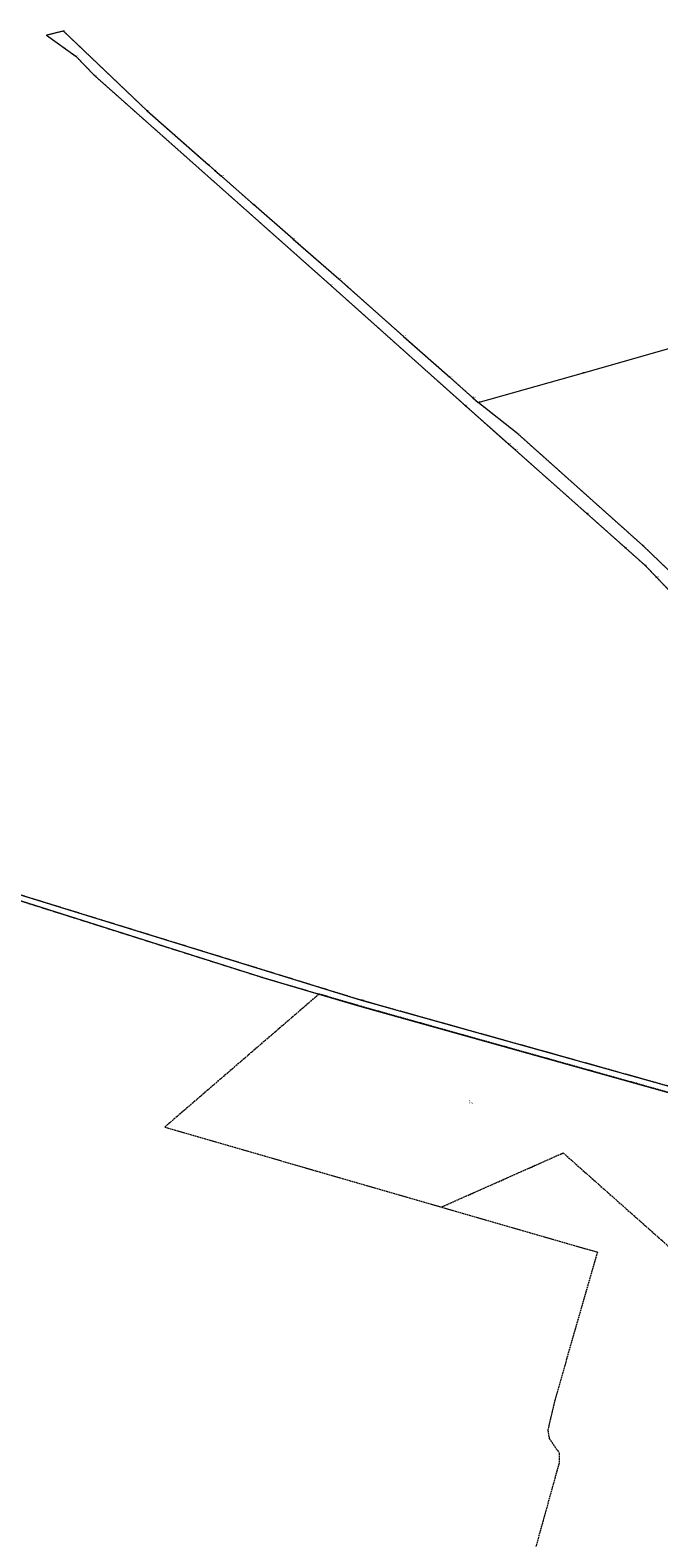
# Model space of a CAD drawing. Header units: metres. Extents: x 6524698 to 6533081, y 5883213 to 5896811.
# Tile 25 of 131: x 6528183 to 6528706, y 5887066 to 5888321. Entities that reach past the tile are written whole.
import ezdxf
from ezdxf.enums import TextEntityAlignment as Align

# ---------------------------------------------------------------- set-up
doc = ezdxf.new("R2010")
doc.units = ezdxf.units.M
for name, pattern in [('mapa zasadnicza$0$219-500', [0]), ('mapa zasadnicza$0$egkk-500', [2, 1.5, -0.5]), ('mapa zasadnicza$0$egug-500', [1, 0.5, -0.5])]:
    doc.linetypes.add(name, pattern=pattern)
for name, color, linetype in [('mapa zasadnicza$0$202-punkt graniczny', 7, 'Continuous'), ('mapa zasadnicza$0$202-punkt graniczny-Atr103', 7, 'Continuous'), ('mapa zasadnicza$0$202-punkt graniczny-Atr104', 7, 'Continuous'), ('mapa zasadnicza$0$203-punkt graniczny', 7, 'Continuous'), ('mapa zasadnicza$0$203-punkt graniczny-Atr103', 7, 'Continuous'), ('mapa zasadnicza$0$203-punkt graniczny-Atr104', 7, 'Continuous'), ('mapa zasadnicza$0$209-oznaczenie konturu klasyfikacyjnego', 7, 'Continuous'), ('mapa zasadnicza$0$210-oznaczenie konturu użytku gruntowego', 7, 'Continuous'), ('mapa zasadnicza$0$211-numer działki ewidencyjnej', 7, 'Continuous'), ('mapa zasadnicza$0$217-kontur klasyfikacyjny', 7, 'Continuous'), ('mapa zasadnicza$0$218-kontur użytku gruntowego', 7, 'Continuous'), ('mapa zasadnicza$0$219-działka ewidencyjna', 7, 'Continuous')]:
    doc.layers.add(name, color=color, linetype=linetype)
doc.styles.add('mapa zasadnicza$0$STANDARD', font='Working1250', dxfattribs={"width": 0.75})

# ---------------------------------------------------------------- blocks, each defined once
blk = doc.blocks.new('mapa zasadnicza$0$203')
at = {"linetype": 'Continuous', "lineweight": 0}
h = blk.add_hatch(color=0, dxfattribs=at)
edge = h.paths.add_edge_path()
edge.add_arc((0, 0), 0.045, 0, 360)
blk = doc.blocks.new('mapa zasadnicza$0$202')
at = {"color": 0, "linetype": 'Continuous', "lineweight": 0}
blk.add_circle((0, 0), 0.25, dxfattribs=at)

msp = doc.modelspace()

# ---------------------------------------------------------------- linework, layer by layer
at = {"layer": 'mapa zasadnicza$0$217-kontur klasyfikacyjny', "color": 92, "linetype": 'mapa zasadnicza$0$egkk-500', "lineweight": 18, "flags": 128}
for points in [[(6528423.05, 5887518.56), (6528294.7, 5887407.9)], [(6528456.79, 5887508.62), (6528423.05, 5887518.56)], [(6528773.05, 5887420.04), (6528456.79, 5887508.62)], [(6528294.7, 5887407.9), (6528369.62, 5887386.21)], [(6528369.62, 5887386.21), (6528421.17, 5887371.24)], [(6528524.77, 5887341.34), (6528626.12, 5887386.37)], [(6528626.12, 5887386.37), (6528757.02, 5887270.27)], [(6528421.17, 5887371.24), (6528524.77, 5887341.34)], [(6528524.77, 5887341.34), (6528645.46, 5887306.5)], [(6528645.46, 5887306.5), (6528654.51, 5887303.9)], [(6528654.51, 5887303.9), (6528619.12, 5887180.59)], [(6528619.12, 5887180.59), (6528613.28, 5887155.68)], [(6528613.28, 5887155.68), (6528614.54, 5887148.79)], [(6528614.54, 5887148.79), (6528622.84, 5887136.44)], [(6528622.84, 5887136.44), (6528622.63, 5887128.11)], [(6528622.63, 5887128.11), (6528617.88, 5887111.02)], [(6528617.88, 5887111.02), (6528596.67, 5887034.71)]]:
    msp.add_lwpolyline(points, dxfattribs=at)
at = {"layer": 'mapa zasadnicza$0$218-kontur użytku gruntowego', "color": 3, "linetype": 'mapa zasadnicza$0$egug-500', "lineweight": 18, "flags": 128}
for points in [[(6528210.45, 5888319.8), (6528196.27, 5888316.29)], [(6528196.27, 5888316.29), (6528204.51, 5888310.42)], [(6528204.51, 5888310.42), (6528220.91, 5888298.72)], [(6528224.19, 5888306.7), (6528210.45, 5888319.8)], [(6528220.91, 5888298.72), (6528236.11, 5888282.89)], [(6528273.67, 5888259.52), (6528224.19, 5888306.7)], [(6528236.11, 5888282.89), (6528432.16, 5888108.72)], [(6528279.98, 5888253.5), (6528273.67, 5888259.52)], [(6528330.98, 5888208.61), (6528279.98, 5888253.5)], [(6528336.37, 5888203.85), (6528330.98, 5888208.61)], [(6528341.78, 5888199.09), (6528336.37, 5888203.85)], [(6528368.51, 5888175.56), (6528341.78, 5888199.09)], [(6528401.6, 5888146.7), (6528368.51, 5888175.56)], [(6528439.34, 5888113.55), (6528401.6, 5888146.7)], [(6528493.31, 5888065.74), (6528439.34, 5888113.55)], [(6528432.16, 5888108.72), (6528544.87, 5888008.09)], [(6528500.69, 5888059.2), (6528493.31, 5888065.74)], [(6528531.74, 5888031.7), (6528500.69, 5888059.2)], [(6528550.94, 5888014.68), (6528531.74, 5888031.7)], [(6528555.44, 5888010.71), (6528550.94, 5888014.68)], [(6528588.47, 5887984.7), (6528555.44, 5888010.71)], [(6528544.87, 5888008.09), (6528580.73, 5887976.22)], [(6528607.95, 5887967.28), (6528588.47, 5887984.7)], [(6528580.73, 5887976.22), (6528586.35, 5887971.22)], [(6528586.35, 5887971.22), (6528600.26, 5887958.85)], [(6528600.26, 5887958.85), (6528645.83, 5887918.33)], [(6528664.74, 5887916.46), (6528607.95, 5887967.28)], [(6528645.83, 5887918.33), (6528648.76, 5887915.72)], [(6528648.76, 5887915.72), (6528677.92, 5887889.8)], [(6528668.87, 5887912.77), (6528664.74, 5887916.46)], [(6528692.26, 5887891.84), (6528668.87, 5887912.77)], [(6528677.92, 5887889.8), (6528694.34, 5887875.2)], [(6528711.36, 5887873.52), (6528692.26, 5887891.84)], [(6528694.34, 5887875.2), (6528703.66, 5887865.42)], [(6528703.66, 5887865.42), (6528720.63, 5887847.63)], [(6528168.88, 5887597.95), (6528374.17, 5887532.97)], [(6528436.17, 5887520.17), (6528169.2, 5887602.67)], [(6528374.17, 5887532.97), (6528423.05, 5887518.56)], [(6528458.07, 5887513.4), (6528436.17, 5887520.17)], [(6528423.05, 5887518.56), (6528294.7, 5887407.9)], [(6528456.79, 5887508.62), (6528423.05, 5887518.56)], [(6528773.05, 5887420.04), (6528456.79, 5887508.62)], [(6528611.4, 5887470.52), (6528458.07, 5887513.4)], [(6528767.04, 5887426.99), (6528611.4, 5887470.52)], [(6528294.7, 5887407.9), (6528369.62, 5887386.21)], [(6528369.62, 5887386.21), (6528421.17, 5887371.24)], [(6528524.77, 5887341.34), (6528626.12, 5887386.37)], [(6528626.12, 5887386.37), (6528757.02, 5887270.27)], [(6528421.17, 5887371.24), (6528524.77, 5887341.34)], [(6528524.77, 5887341.34), (6528645.46, 5887306.5)], [(6528645.46, 5887306.5), (6528654.51, 5887303.9)], [(6528654.51, 5887303.9), (6528619.12, 5887180.59)], [(6528619.12, 5887180.59), (6528613.28, 5887155.68)], [(6528613.28, 5887155.68), (6528614.54, 5887148.79)], [(6528614.54, 5887148.79), (6528622.84, 5887136.44)], [(6528622.84, 5887136.44), (6528622.63, 5887128.11)], [(6528622.63, 5887128.11), (6528617.88, 5887111.02)], [(6528617.88, 5887111.02), (6528596.67, 5887034.71)]]:
    msp.add_lwpolyline(points, dxfattribs=at)
at = {"layer": 'mapa zasadnicza$0$219-działka ewidencyjna', "color": 7, "linetype": 'mapa zasadnicza$0$219-500', "lineweight": 18, "flags": 128}
for points in [[(6528210.45, 5888319.8), (6528196.27, 5888316.29)], [(6528196.27, 5888316.29), (6528220.91, 5888298.72)], [(6528210.45, 5888319.8), (6528279.98, 5888253.5)], [(6528220.91, 5888298.72), (6528236.11, 5888282.89)], [(6528432.16, 5888108.72), (6528236.11, 5888282.89)], [(6528279.98, 5888253.5), (6528330.98, 5888208.61)], [(6528336.37, 5888203.85), (6528330.98, 5888208.61)], [(6528336.37, 5888203.85), (6528341.78, 5888199.09)], [(6528368.51, 5888175.56), (6528341.78, 5888199.09)], [(6528401.6, 5888146.7), (6528368.51, 5888175.56)], [(6528401.6, 5888146.7), (6528439.34, 5888113.55)], [(6528439.34, 5888113.55), (6528493.31, 5888065.74)], [(6528432.16, 5888108.72), (6528544.87, 5888008.09)], [(6528642.92, 5888035.55), (6528812.94, 5888083.84)], [(6528493.31, 5888065.74), (6528531.74, 5888031.7)], [(6528555.44, 5888010.71), (6528642.92, 5888035.55)], [(6528531.74, 5888031.7), (6528550.94, 5888014.68)], [(6528550.94, 5888014.68), (6528555.44, 5888010.71)], [(6528588.47, 5887984.7), (6528555.44, 5888010.71)], [(6528580.73, 5887976.22), (6528544.87, 5888008.09)], [(6528588.47, 5887984.7), (6528692.26, 5887891.84)], [(6528586.35, 5887971.22), (6528580.73, 5887976.22)], [(6528586.35, 5887971.22), (6528645.83, 5887918.33)], [(6528645.83, 5887918.33), (6528677.92, 5887889.8)], [(6528694.34, 5887875.2), (6528677.92, 5887889.8)], [(6528692.26, 5887891.84), (6528726.71, 5887858.79)], [(6528694.34, 5887875.2), (6528703.66, 5887865.42)], [(6528733.31, 5887834.33), (6528703.66, 5887865.42)], [(6528374.17, 5887532.97), (6528084.34, 5887624.71)], [(6528085.45, 5887628.55), (6528458.07, 5887513.4)], [(6528374.17, 5887532.97), (6528456.79, 5887508.62)], [(6528456.79, 5887508.62), (6528834.39, 5887402.86)], [(6528458.07, 5887513.4), (6528835.88, 5887407.74)]]:
    msp.add_lwpolyline(points, dxfattribs=at)

# ---------------------------------------------------------------- block references
at = {"layer": 'mapa zasadnicza$0$202-punkt graniczny', "color": 7, "linetype": 'Continuous', "lineweight": 18}
for p in [(6528279.98, 5888253.5), (6528330.98, 5888208.61), (6528336.37, 5888203.85), (6528341.78, 5888199.09), (6528368.51, 5888175.56), (6528401.6, 5888146.7), (6528439.34, 5888113.55), (6528642.92, 5888035.55), (6528531.74, 5888031.7), (6528550.94, 5888014.68), (6528555.44, 5888010.71), (6528544.87, 5888008.09), (6528645.83, 5887918.33), (6528677.92, 5887889.8), (6528692.26, 5887891.84), (6528694.34, 5887875.2), (6528703.66, 5887865.42)]:
    msp.add_blockref('mapa zasadnicza$0$202', p, dxfattribs=at)
at = {"layer": 'mapa zasadnicza$0$203-punkt graniczny', "color": 7, "linetype": 'Continuous', "lineweight": 18}
for p in [(6528196.27, 5888316.29), (6528210.45, 5888319.8), (6528220.91, 5888298.72), (6528236.11, 5888282.89), (6528432.16, 5888108.72), (6528493.31, 5888065.74), (6528588.47, 5887984.7), (6528580.73, 5887976.22), (6528586.35, 5887971.22), (6528374.17, 5887532.97), (6528456.79, 5887508.62), (6528458.07, 5887513.4)]:
    msp.add_blockref('mapa zasadnicza$0$203', p, dxfattribs=at)

# ---------------------------------------------------------------- texts
at = {"layer": 'mapa zasadnicza$0$202-punkt graniczny-Atr103', "color": 7, "style": 'mapa zasadnicza$0$STANDARD', "width": 0.667}
for s, p in [('8400', (6528279.98, 5888253.5)), ('8397', (6528336.37, 5888203.85)), ('8404', (6528368.51, 5888175.56)), ('2349', (6528401.6, 5888146.7)), ('2350', (6528439.34, 5888113.55)), ('8460', (6528544.87, 5888008.09)), ('8450', (6528645.83, 5887918.33)), ('8457', (6528677.92, 5887889.8)), ('8453', (6528694.34, 5887875.2)), ('8474', (6528703.66, 5887865.42))]:
    msp.add_text(s, height=0.75, dxfattribs=at).set_placement(p)
for s, p in [('12556', (6528330.98, 5888208.61)), ('12562', (6528341.78, 5888199.09)), ('12824', (6528642.92, 5888035.55)), ('12819', (6528531.74, 5888031.7)), ('12821', (6528550.94, 5888014.68)), ('12822', (6528555.44, 5888010.71))]:
    msp.add_text(s, height=0.75, dxfattribs=at).set_placement(p, align=Align.BOTTOM_LEFT)
at = {"layer": 'mapa zasadnicza$0$202-punkt graniczny-Atr104', "color": 7, "style": 'mapa zasadnicza$0$STANDARD', "width": 0.667}
msp.add_text('2354', height=0.75, dxfattribs=at).set_placement((6528692.26, 5887891.84))
at = {"layer": 'mapa zasadnicza$0$203-punkt graniczny-Atr103', "color": 7, "style": 'mapa zasadnicza$0$STANDARD', "width": 0.667}
msp.add_text('12818', height=0.75, dxfattribs=at).set_placement((6528493.31, 5888065.74), align=Align.BOTTOM_LEFT)
for s, p in [('10129', (6528456.79, 5887508.62)), ('10130', (6528458.07, 5887513.4))]:
    msp.add_text(s, height=0.75, dxfattribs=at).set_placement(p)
at = {"layer": 'mapa zasadnicza$0$203-punkt graniczny-Atr104', "color": 7, "style": 'mapa zasadnicza$0$STANDARD', "width": 0.667}
for s, p in [('355', (6528196.27, 5888316.29)), ('354', (6528210.45, 5888319.8)), ('2229', (6528220.91, 5888298.72)), ('2344', (6528236.11, 5888282.89)), ('2308', (6528432.16, 5888108.72)), ('2353', (6528588.47, 5887984.7)), ('8459', (6528580.73, 5887976.22)), ('8449', (6528586.35, 5887971.22)), ('2018', (6528374.17, 5887532.97))]:
    msp.add_text(s, height=0.75, dxfattribs=at).set_placement(p)
at = {"layer": 'mapa zasadnicza$0$209-oznaczenie konturu klasyfikacyjnego', "color": 3, "linetype": 'Continuous', "lineweight": 18, "style": 'mapa zasadnicza$0$STANDARD', "width": 0.79}
msp.add_text('RIVa', height=1, dxfattribs=at).set_placement((6528548.04, 5887428.39), align=Align.TOP_LEFT)
at = {"layer": 'mapa zasadnicza$0$210-oznaczenie konturu użytku gruntowego', "color": 3, "linetype": 'Continuous', "lineweight": 18, "style": 'mapa zasadnicza$0$STANDARD', "width": 0.79}
for s, p in [('dr', (6528692.12, 5887443.3)), ('R', (6528548.04, 5887429.29))]:
    msp.add_text(s, height=1, dxfattribs=at).set_placement(p)
at = {"layer": 'mapa zasadnicza$0$211-numer działki ewidencyjnej', "color": 7, "linetype": 'Continuous', "lineweight": 18, "style": 'mapa zasadnicza$0$STANDARD', "width": 0.79}
msp.add_text('176', height=1, dxfattribs=at).set_placement((6528685.94, 5887445.27), align=Align.TOP_LEFT)

doc.saveas('drawing.dxf')
